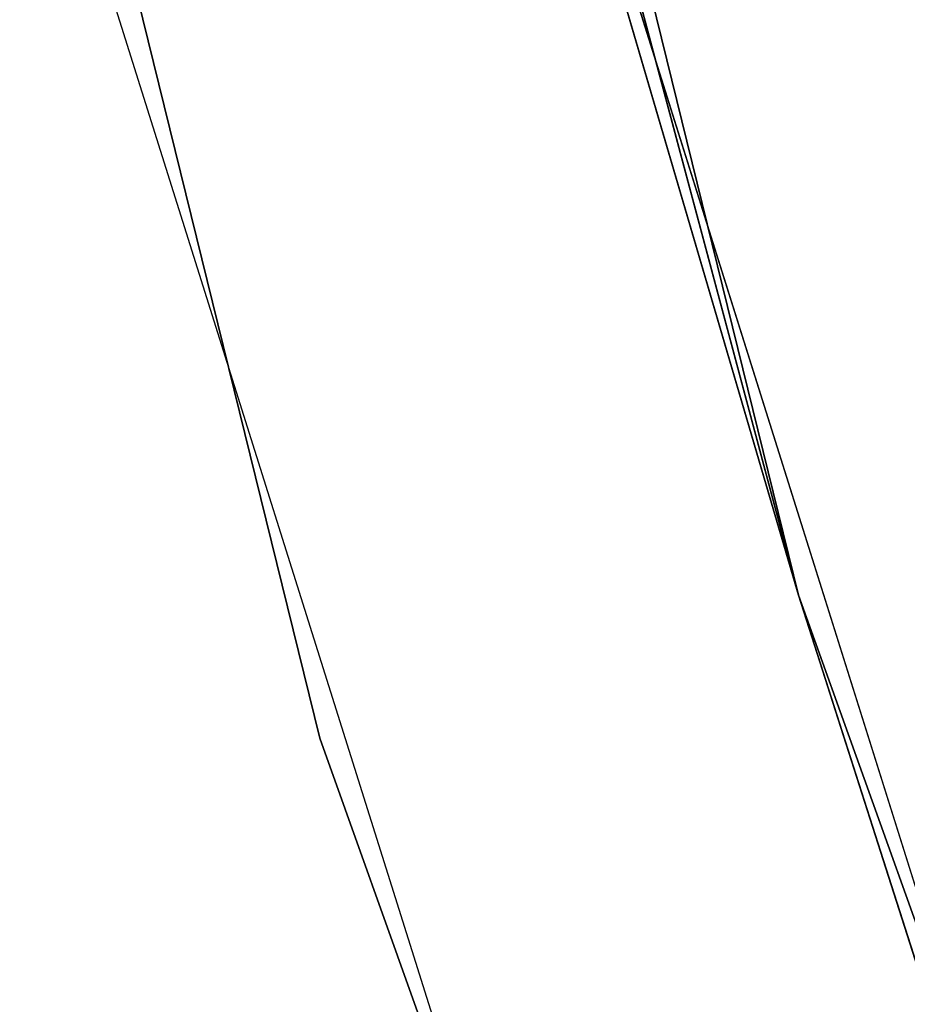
# Model space of a CAD drawing. Extents: x -775 to 775, y -775 to 775.
# Tile 216 of 256: x -716.54 to -711.21, y -215.3 to -209.39. Entities that reach past the tile are written whole.
import ezdxf

# ---------------------------------------------------------------- set-up
doc = ezdxf.new("R2010")
doc.units = 0
doc.layers.get('0').update_dxf_attribs({"color": 13, "linetype": 'CONTINUOUS'})

# ---------------------------------------------------------------- blocks, each defined once
blk = doc.blocks.new('OBJ_000001')
for p, q in [((-711.8605, -212.8441), (-729.3858, -141.5687)), ((-711.8605, -212.8441, 3), (-729.3858, -141.5687, 3)), ((-711.8605, -212.8441, 18.222), (-729.3858, -141.5687, 18.222)), ((-729.3858, -141.5687, 38.9998), (-711.8605, -212.8441, 38.9998)), ((-732.3309, -142.1404), (-714.7349, -213.7035)), ((-714.7349, -213.7035, 38.9998), (-732.3309, -142.1404, 38.9998)), ((-732.3309, -142.1404, 3), (-714.7349, -213.7035, 3)), ((-723.1047, -170.7885), (-711.8605, -212.8441, 18.222)), ((-713.9864, -205.6013), (-711.8605, -212.8441, 18.222)), ((-703.2032, -239.8992), (-713.9864, -205.6013)), ((-711.8605, -212.8441), (-685.3544, -286.9381)), ((-711.8605, -212.8441), (-711.8605, -212.8441, 3)), ((-685.3544, -286.9381, 3), (-711.8605, -212.8441, 3)), ((-703.2032, -239.8992), (-711.8605, -212.8441, 18.222)), ((-685.3544, -286.9381, 18.222), (-711.8605, -212.8441, 18.222)), ((-711.8605, -212.8441, 18.222), (-711.8605, -212.8441, 38.9998)), ((-685.3544, -286.9381, 38.9998), (-711.8605, -212.8441, 38.9998)), ((-714.7349, -213.7035, 38.9998), (-688.1217, -288.0966, 38.9998)), ((-714.7349, -213.7035, 3), (-688.1217, -288.0966, 3)), ((-714.7349, -213.7035, 3), (-714.7349, -213.7035, 38.9998)), ((-714.7349, -213.7035), (-688.1217, -288.0966))]:
    blk.add_line(p, q)
at = {"color": 7}
mesh = blk.add_polyface(dxfattribs=at)
corners = [(-729.3858, -141.5687, 3), (-711.8605, -212.8441), (-711.8605, -212.8441, 3), (-729.3858, -141.5687)]
mesh.append_faces([[corners[k] for k in face] for face in [(0, 1, 2), (1, 0, 3)]], dxfattribs={"vtx0": -1, "color": 7})
mesh = blk.add_polyface(dxfattribs=at)
corners = [(-729.3858, -141.5687, 18.222), (-723.1047, -170.7885), (-711.8605, -212.8441, 18.222)]
mesh.append_faces([[corners[k] for k in face] for face in [(0, 1, 2)]], dxfattribs={"color": 7})
mesh = blk.add_polyface(dxfattribs=at)
corners = [(-729.3858, -141.5687, 38.9998), (-711.8605, -212.8441, 18.222), (-711.8605, -212.8441, 38.9998), (-729.3858, -141.5687, 18.222)]
mesh.append_faces([[corners[k] for k in face] for face in [(0, 1, 2), (1, 0, 3)]], dxfattribs={"vtx0": -1, "color": 7})
mesh = blk.add_polyface(dxfattribs=at)
corners = [(-732.3309, -142.1404, 3), (-714.7349, -213.7035, 38.9998), (-714.7349, -213.7035, 3), (-732.3309, -142.1404, 38.9998)]
mesh.append_faces([[corners[k] for k in face] for face in [(0, 1, 2), (1, 0, 3)]], dxfattribs={"vtx0": -1, "color": 7})
mesh = blk.add_polyface(dxfattribs=at)
corners = [(-723.1047, -170.7885), (-713.9864, -205.6013), (-711.8605, -212.8441, 18.222)]
mesh.append_faces([[corners[k] for k in face] for face in [(0, 1, 2)]], dxfattribs={"color": 7})
mesh = blk.add_polyface(dxfattribs=at)
corners = [(-713.9864, -205.6013), (-703.2032, -239.8992), (-711.8605, -212.8441, 18.222)]
mesh.append_faces([[corners[k] for k in face] for face in [(0, 1, 2)]], dxfattribs={"color": 7})
mesh = blk.add_polyface(dxfattribs=at)
corners = [(-711.8605, -212.8441, 3), (-685.3544, -286.9381), (-685.3544, -286.9381, 3), (-711.8605, -212.8441)]
mesh.append_faces([[corners[k] for k in face] for face in [(0, 1, 2), (1, 0, 3)]], dxfattribs={"vtx0": -1, "color": 7})
mesh = blk.add_polyface(dxfattribs=at)
corners = [(-711.8605, -212.8441, 18.222), (-703.2032, -239.8992), (-685.3544, -286.9381, 18.222)]
mesh.append_faces([[corners[k] for k in face] for face in [(0, 1, 2)]], dxfattribs={"color": 7})
mesh = blk.add_polyface(dxfattribs=at)
corners = [(-711.8605, -212.8441, 38.9998), (-685.3544, -286.9381, 18.222), (-685.3544, -286.9381, 38.9998), (-711.8605, -212.8441, 18.222)]
mesh.append_faces([[corners[k] for k in face] for face in [(0, 1, 2), (1, 0, 3)]], dxfattribs={"vtx0": -1, "color": 7})
mesh = blk.add_polyface(dxfattribs=at)
corners = [(-714.7349, -213.7035, 3), (-688.1217, -288.0966, 38.9998), (-688.1217, -288.0966, 3), (-714.7349, -213.7035, 38.9998)]
mesh.append_faces([[corners[k] for k in face] for face in [(0, 1, 2), (1, 0, 3)]], dxfattribs={"vtx0": -1, "color": 7})
blk = doc.blocks.new('OBJ_000002')
for p, q in [((-716.8692, -206.4314, 7), (-706.0426, -240.8678, 7)), ((-716.8692, -206.4314, 30.1627), (-706.0426, -240.8678, 30.1627))]:
    blk.add_line(p, q)
blk = doc.blocks.new('SKPE74C')
for name in ['OBJ_000002', 'OBJ_000001']:
    blk.add_blockref(name, (0, 0))

msp = doc.modelspace()

# ---------------------------------------------------------------- block references
msp.add_blockref('SKPE74C', (0, 0))

doc.saveas('drawing.dxf')
